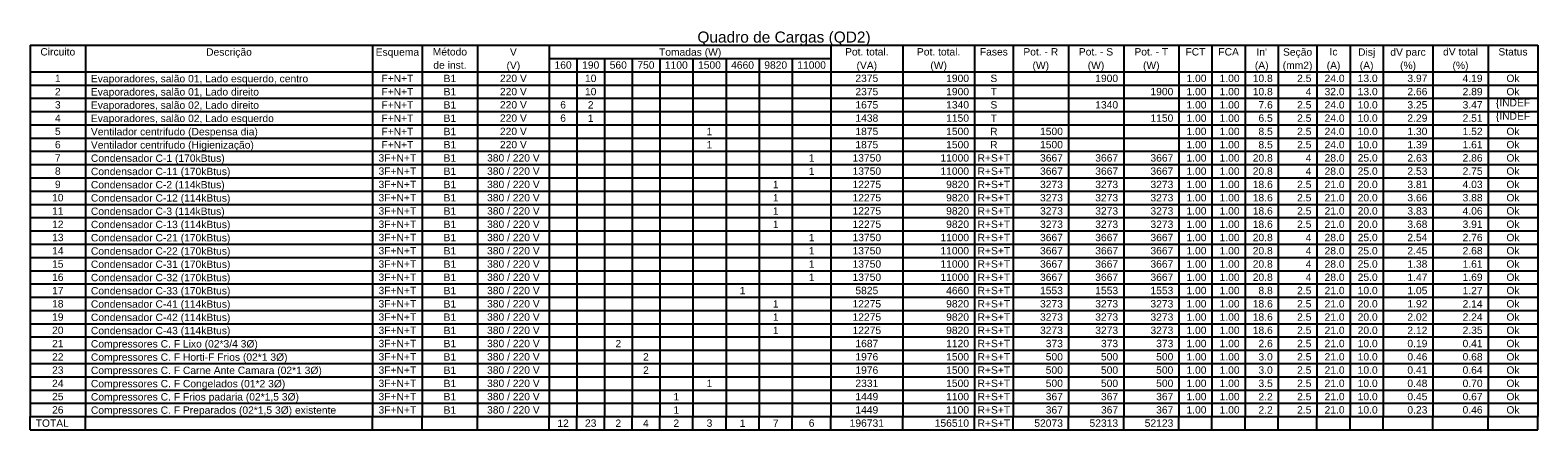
# Model space of a CAD drawing. Header units: millimetres. Extents: x 7 to 269, y 1 to 169.
# Tile 97 of 115: x 133.21 to 154.89, y 7.52 to 13.26. Entities that reach past the tile are written whole.
import ezdxf

# ---------------------------------------------------------------- set-up
doc = ezdxf.new("R2010")
doc.units = ezdxf.units.MM
doc.header["$MEASUREMENT"] = 0
for name, color, linetype, lineweight in [('Layout 01 - Marco Polo', 152, 'Continuous', 25), ('Textos - Marco Polo', 143, 'Continuous', 25), ('Títulos - Marco Polo', 142, 'Continuous', 50)]:
    doc.layers.add(name, color=color, linetype=linetype, lineweight=lineweight)
doc.styles.add('Arial', font='arial.ttf')

msp = doc.modelspace()

# ---------------------------------------------------------------- linework, layer by layer
at = {"layer": 'Layout 01 - Marco Polo', "linetype": 'Continuous'}
for p, q in [((133.208, 13.047), (154.891, 13.047)), ((133.208, 13.047), (133.208, 7.709)), ((134.003, 13.047), (134.003, 7.709)), ((138.133, 13.047), (138.133, 7.709)), ((138.848, 13.047), (138.848, 7.709)), ((139.642, 13.047), (139.642, 7.709)), ((140.674, 13.047), (140.674, 7.709)), ((144.725, 13.047), (144.725, 7.709)), ((145.758, 13.047), (145.758, 7.709)), ((146.79, 13.047), (146.79, 7.709)), ((147.346, 13.047), (147.346, 7.709)), ((148.14, 13.047), (148.14, 7.709)), ((148.935, 13.047), (148.935, 7.709)), ((149.729, 13.047), (149.729, 7.709)), ((150.205, 13.047), (150.205, 7.709)), ((150.682, 13.047), (150.682, 7.709)), ((151.158, 13.047), (151.158, 7.709)), ((151.714, 13.047), (151.714, 7.709)), ((152.191, 13.047), (152.191, 7.709)), ((152.668, 13.047), (152.668, 7.709)), ((153.382, 13.047), (153.382, 7.709)), ((154.177, 13.047), (154.177, 7.709)), ((154.891, 13.047), (154.891, 7.709)), ((140.674, 12.856), (144.725, 12.856)), ((141.071, 12.856), (141.071, 7.709)), ((141.469, 12.856), (141.469, 7.709)), ((141.866, 12.856), (141.866, 7.709)), ((142.263, 12.856), (142.263, 7.709)), ((142.739, 12.856), (142.739, 7.709)), ((143.216, 12.856), (143.216, 7.709)), ((143.693, 12.856), (143.693, 7.709)), ((144.169, 12.856), (144.169, 7.709)), ((133.208, 12.665), (154.891, 12.665)), ((133.208, 12.475), (154.891, 12.475)), ((133.208, 12.284), (154.891, 12.284)), ((133.208, 12.094), (154.891, 12.094)), ((133.208, 11.903), (154.891, 11.903)), ((133.208, 11.712), (154.891, 11.712)), ((133.208, 11.522), (154.891, 11.522)), ((133.208, 11.331), (154.891, 11.331)), ((133.208, 11.14), (154.891, 11.14)), ((133.208, 10.95), (154.891, 10.95)), ((133.208, 10.759), (154.891, 10.759)), ((133.208, 10.569), (154.891, 10.569)), ((133.208, 10.378), (154.891, 10.378)), ((133.208, 10.187), (154.891, 10.187)), ((133.208, 9.997), (154.891, 9.997)), ((133.208, 9.806), (154.891, 9.806)), ((133.208, 9.615), (154.891, 9.615)), ((133.208, 9.425), (154.891, 9.425)), ((133.208, 9.234), (154.891, 9.234)), ((133.208, 9.044), (154.891, 9.044)), ((133.208, 8.853), (154.891, 8.853)), ((133.208, 8.662), (154.891, 8.662)), ((133.208, 8.472), (154.891, 8.472)), ((133.208, 8.281), (154.891, 8.281)), ((133.208, 8.091), (154.891, 8.091)), ((133.208, 7.9), (154.891, 7.9)), ((133.208, 7.709), (154.891, 7.709)), ((133.208, 7.519), (133.208, 7.709)), ((133.208, 7.519), (133.208, 7.709)), ((134.003, 7.519), (134.003, 7.709)), ((138.133, 7.519), (138.133, 7.709)), ((138.848, 7.519), (138.848, 7.709)), ((139.642, 7.519), (139.642, 7.709)), ((140.674, 7.519), (140.674, 7.709)), ((141.071, 7.519), (141.071, 7.709)), ((141.469, 7.519), (141.469, 7.709)), ((141.866, 7.519), (141.866, 7.709)), ((142.263, 7.519), (142.263, 7.709)), ((142.739, 7.519), (142.739, 7.709)), ((143.216, 7.519), (143.216, 7.709)), ((143.693, 7.519), (143.693, 7.709)), ((144.169, 7.519), (144.169, 7.709)), ((144.725, 7.519), (144.725, 7.709)), ((145.758, 7.519), (145.758, 7.709)), ((146.79, 7.519), (146.79, 7.709)), ((147.346, 7.519), (147.346, 7.709)), ((148.14, 7.519), (148.14, 7.709)), ((148.935, 7.519), (148.935, 7.709)), ((149.729, 7.519), (149.729, 7.709)), ((150.205, 7.519), (150.205, 7.709)), ((150.682, 7.519), (150.682, 7.709)), ((151.158, 7.519), (151.158, 7.709)), ((151.714, 7.519), (151.714, 7.709)), ((152.191, 7.519), (152.191, 7.709)), ((152.668, 7.519), (152.668, 7.709)), ((153.382, 7.519), (153.382, 7.709)), ((154.177, 7.519), (154.177, 7.709)), ((154.891, 7.519), (154.891, 7.709)), ((133.208, 7.519), (154.891, 7.519))]:
    msp.add_line(p, q, dxfattribs=at)

# ---------------------------------------------------------------- texts
at = {"layer": 'Textos - Marco Polo', "line_spacing_factor": 0.798, "style": 'Arial'}
for s, insert, char_height, width, attachment_point in [('Circuito', (133.606, 12.898), 0.1059, 1.01664, 8), ('Descrição', (136.068, 12.864), 0.1059, 1.14372, 8), ('Método', (139.245, 12.898), 0.1059, 0.76248, 8), ('V', (140.158, 12.898), 0.106, 0.12708, 8), ('Tomadas (W)', (142.7, 12.864), 0.1059, 1.39788, 8), ('Pot. total.', (145.241, 12.898), 0.1059, 1.39788, 8), ('Pot. total.', (146.274, 12.898), 0.1059, 1.39788, 8), ('Fases', (147.068, 12.898), 0.1059, 0.6354, 8), ('Pot. - R', (147.743, 12.898), 0.1059, 1.01664, 8), ('Pot. - S', (148.537, 12.898), 0.1059, 1.01664, 8), ('Pot. - T', (149.332, 12.898), 0.1059, 1.01664, 8), ('FCT', (149.967, 12.898), 0.1059, 0.38124, 8), ('FCA', (150.444, 12.898), 0.1059, 0.38124, 8), ("In'", (150.92, 12.898), 0.1059, 0.38124, 8), ('Seção', (151.436, 12.864), 0.1059, 0.6354, 8), ('Ic', (151.953, 12.898), 0.1059, 0.25416, 8), ('dV parc', (153.025, 12.864), 0.1059, 0.88956, 8), ('dV total', (153.779, 12.898), 0.1059, 1.01664, 8), ('Status', (154.534, 12.898), 0.1059, 0.76248, 8), ('Esquema', (138.49, 12.864), 0.1059, 0.88956, 8), ('de inst.', (139.245, 12.708), 0.1059, 1.01664, 8), ('(V)', (140.158, 12.673), 0.1059, 0.38124, 8), ('160', (140.873, 12.708), 0.1059, 0.38124, 8), ('190', (141.27, 12.708), 0.1059, 0.38124, 8), ('560', (141.667, 12.708), 0.1059, 0.38124, 8), ('750', (142.064, 12.708), 0.1059, 0.38124, 8), ('1100', (142.501, 12.708), 0.1059, 0.50832, 8), ('1500', (142.978, 12.708), 0.1059, 0.50832, 8), ('4660', (143.454, 12.708), 0.1059, 0.50832, 8), ('9820', (143.931, 12.708), 0.1059, 0.50832, 8), ('11000', (144.447, 12.708), 0.1059, 0.6354, 8), ('(VA)', (145.241, 12.673), 0.1059, 0.50832, 8), ('(W)', (146.274, 12.673), 0.1059, 0.38124, 8), ('(W)', (147.743, 12.673), 0.1059, 0.38124, 8), ('(W)', (148.537, 12.673), 0.1059, 0.38124, 8), ('(W)', (149.332, 12.673), 0.1059, 0.38124, 8), ('(A)', (150.92, 12.673), 0.1059, 0.38124, 8), ('(mm2)', (151.436, 12.673), 0.1059, 0.6354, 8), ('(A)', (151.953, 12.673), 0.1059, 0.38124, 8), ('Disj', (152.429, 12.864), 0.1059, 0.50832, 8), ('(A)', (152.429, 12.673), 0.1059, 0.38124, 8), ('(%)', (153.025, 12.673), 0.1059, 0.38124, 8), ('(%)', (153.779, 12.673), 0.1059, 0.38124, 8), ('1', (133.606, 12.517), 0.106, 0.12708, 8), ('Evaporadores, salão 01, Lado esquerdo, centro', (134.082, 12.482), 0.1059, 5.7186, 7), ('F+N+T', (138.49, 12.517), 0.1059, 0.6354, 8), ('B1', (139.245, 12.517), 0.1059, 0.25416, 8), ('220 V', (140.158, 12.517), 0.1059, 0.6354, 8), ('10', (141.27, 12.517), 0.1059, 0.25416, 8), ('2375', (145.241, 12.517), 0.1059, 0.50832, 8), ('1900', (146.711, 12.517), 0.1059, 0.50832, 9), ('S', (147.068, 12.517), 0.106, 0.12708, 8), ('1900', (148.855, 12.517), 0.1059, 0.50832, 9), ('1.00', (150.126, 12.517), 0.1059, 0.50832, 9), ('1.00', (150.602, 12.517), 0.1059, 0.50832, 9), ('10.8', (151.079, 12.517), 0.1059, 0.50832, 9), ('2.5', (151.635, 12.517), 0.1059, 0.38124, 9), ('24.0', (152.112, 12.517), 0.1059, 0.50832, 9), ('13.0', (152.588, 12.517), 0.1059, 0.50832, 9), ('3.97', (153.303, 12.517), 0.1059, 0.50832, 9), ('4.19', (154.097, 12.517), 0.1059, 0.50832, 9), ('Ok', (154.534, 12.517), 0.1059, 0.25416, 8), ('2', (133.606, 12.326), 0.106, 0.12708, 8), ('Evaporadores, salão 01, Lado direito', (134.082, 12.292), 0.1059, 4.57488, 7), ('F+N+T', (138.49, 12.326), 0.1059, 0.6354, 8), ('B1', (139.245, 12.326), 0.1059, 0.25416, 8), ('220 V', (140.158, 12.326), 0.1059, 0.6354, 8), ('10', (141.27, 12.326), 0.1059, 0.25416, 8), ('2375', (145.241, 12.326), 0.1059, 0.50832, 8), ('1900', (146.711, 12.326), 0.1059, 0.50832, 9), ('T', (147.068, 12.326), 0.106, 0.12708, 8), ('1900', (149.649, 12.326), 0.1059, 0.50832, 9), ('1.00', (150.126, 12.326), 0.1059, 0.50832, 9), ('1.00', (150.602, 12.326), 0.1059, 0.50832, 9), ('10.8', (151.079, 12.326), 0.1059, 0.50832, 9), ('4', (151.635, 12.326), 0.106, 0.12708, 9), ('32.0', (152.112, 12.326), 0.1059, 0.50832, 9), ('13.0', (152.588, 12.326), 0.1059, 0.50832, 9), ('2.66', (153.303, 12.326), 0.1059, 0.50832, 9), ('2.89', (154.097, 12.326), 0.1059, 0.50832, 9), ('Ok', (154.534, 12.326), 0.1059, 0.25416, 8), ('3', (133.606, 12.136), 0.106, 0.12708, 8), ('Evaporadores, salão 02, Lado direito', (134.082, 12.101), 0.1059, 4.57488, 7), ('F+N+T', (138.49, 12.136), 0.1059, 0.6354, 8), ('B1', (139.245, 12.136), 0.1059, 0.25416, 8), ('220 V', (140.158, 12.136), 0.1059, 0.6354, 8), ('6', (140.873, 12.136), 0.106, 0.12708, 8), ('2', (141.27, 12.136), 0.106, 0.12708, 8), ('1675', (145.241, 12.136), 0.1059, 0.50832, 8), ('1340', (146.711, 12.136), 0.1059, 0.50832, 9), ('S', (147.068, 12.136), 0.106, 0.12708, 8), ('1340', (148.855, 12.136), 0.1059, 0.50832, 9), ('1.00', (150.126, 12.136), 0.1059, 0.50832, 9), ('1.00', (150.602, 12.136), 0.1059, 0.50832, 9), ('7.6', (151.079, 12.136), 0.1059, 0.38124, 9), ('2.5', (151.635, 12.136), 0.1059, 0.38124, 9), ('24.0', (152.112, 12.136), 0.1059, 0.50832, 9), ('10.0', (152.588, 12.136), 0.1059, 0.50832, 9), ('3.25', (153.303, 12.136), 0.1059, 0.50832, 9), ('3.47', (154.097, 12.136), 0.1059, 0.50832, 9), ('\\{INDEF}', (154.534, 12.136), 0.1059, 0.88956, 8), ('4', (133.606, 11.945), 0.106, 0.12708, 8), ('Evaporadores, salão 02, Lado esquerdo', (134.082, 11.911), 0.1059, 4.70196, 7), ('F+N+T', (138.49, 11.945), 0.1059, 0.6354, 8), ('B1', (139.245, 11.945), 0.1059, 0.25416, 8), ('220 V', (140.158, 11.945), 0.1059, 0.6354, 8), ('6', (140.873, 11.945), 0.106, 0.12708, 8), ('1', (141.27, 11.945), 0.106, 0.12708, 8), ('1438', (145.241, 11.945), 0.1059, 0.50832, 8), ('1150', (146.711, 11.945), 0.1059, 0.50832, 9), ('T', (147.068, 11.945), 0.106, 0.12708, 8), ('1150', (149.649, 11.945), 0.1059, 0.50832, 9), ('1.00', (150.126, 11.945), 0.1059, 0.50832, 9), ('1.00', (150.602, 11.945), 0.1059, 0.50832, 9), ('6.5', (151.079, 11.945), 0.1059, 0.38124, 9), ('2.5', (151.635, 11.945), 0.1059, 0.38124, 9), ('24.0', (152.112, 11.945), 0.1059, 0.50832, 9), ('10.0', (152.588, 11.945), 0.1059, 0.50832, 9), ('2.29', (153.303, 11.945), 0.1059, 0.50832, 9), ('2.51', (154.097, 11.945), 0.1059, 0.50832, 9), ('\\{INDEF}', (154.534, 11.945), 0.1059, 0.88956, 8), ('5', (133.606, 11.754), 0.106, 0.12708, 8), ('Ventilador centrifudo (Despensa dia)', (134.082, 11.72), 0.1059, 4.57488, 7), ('F+N+T', (138.49, 11.754), 0.1059, 0.6354, 8), ('B1', (139.245, 11.754), 0.1059, 0.25416, 8), ('220 V', (140.158, 11.754), 0.1059, 0.6354, 8), ('1', (142.978, 11.754), 0.106, 0.12708, 8), ('1875', (145.241, 11.754), 0.1059, 0.50832, 8), ('1500', (146.711, 11.754), 0.1059, 0.50832, 9), ('R', (147.068, 11.754), 0.106, 0.12708, 8), ('1500', (148.061, 11.754), 0.1059, 0.50832, 9), ('1.00', (150.126, 11.754), 0.1059, 0.50832, 9), ('1.00', (150.602, 11.754), 0.1059, 0.50832, 9), ('8.5', (151.079, 11.754), 0.1059, 0.38124, 9), ('2.5', (151.635, 11.754), 0.1059, 0.38124, 9), ('24.0', (152.112, 11.754), 0.1059, 0.50832, 9), ('10.0', (152.588, 11.754), 0.1059, 0.50832, 9), ('1.30', (153.303, 11.754), 0.1059, 0.50832, 9), ('1.52', (154.097, 11.754), 0.1059, 0.50832, 9), ('Ok', (154.534, 11.754), 0.1059, 0.25416, 8), ('Ok', (154.534, 11.564), 0.1059, 0.25416, 8), ('7', (133.606, 11.373), 0.106, 0.12708, 8), ('6', (133.606, 11.564), 0.106, 0.12708, 8), ('Ventilador centrifudo (Higienização)', (134.082, 11.529), 0.1059, 4.57488, 7), ('3F+N+T', (138.49, 11.373), 0.1059, 0.76248, 8), ('F+N+T', (138.49, 11.564), 0.1059, 0.6354, 8), ('B1', (139.245, 11.564), 0.1059, 0.25416, 8), ('B1', (139.245, 11.373), 0.1059, 0.25416, 8), ('380 / 220 V', (140.158, 11.373), 0.1059, 1.39788, 8), ('220 V', (140.158, 11.564), 0.1059, 0.6354, 8), ('1', (142.978, 11.564), 0.106, 0.12708, 8), ('1', (144.447, 11.373), 0.106, 0.12708, 8), ('13750', (145.241, 11.373), 0.1059, 0.6354, 8), ('1875', (145.241, 11.564), 0.1059, 0.50832, 8), ('11000', (146.711, 11.373), 0.1059, 0.6354, 9), ('1500', (146.711, 11.564), 0.1059, 0.50832, 9), ('R+S+T', (147.068, 11.373), 0.1059, 0.6354, 8), ('R', (147.068, 11.564), 0.106, 0.12708, 8), ('3667', (148.061, 11.373), 0.1059, 0.50832, 9), ('1500', (148.061, 11.564), 0.1059, 0.50832, 9), ('3667', (148.855, 11.373), 0.1059, 0.50832, 9), ('3667', (149.649, 11.373), 0.1059, 0.50832, 9), ('1.00', (150.126, 11.564), 0.1059, 0.50832, 9), ('1.00', (150.126, 11.373), 0.1059, 0.50832, 9), ('1.00', (150.602, 11.564), 0.1059, 0.50832, 9), ('1.00', (150.602, 11.373), 0.1059, 0.50832, 9), ('20.8', (151.079, 11.373), 0.1059, 0.50832, 9), ('8.5', (151.079, 11.564), 0.1059, 0.38124, 9), ('2.5', (151.635, 11.564), 0.1059, 0.38124, 9), ('4', (151.635, 11.373), 0.106, 0.12708, 9), ('24.0', (152.112, 11.564), 0.1059, 0.50832, 9), ('28.0', (152.112, 11.373), 0.1059, 0.50832, 9), ('25.0', (152.588, 11.373), 0.1059, 0.50832, 9), ('10.0', (152.588, 11.564), 0.1059, 0.50832, 9), ('2.63', (153.303, 11.373), 0.1059, 0.50832, 9), ('1.39', (153.303, 11.564), 0.1059, 0.50832, 9), ('2.86', (154.097, 11.373), 0.1059, 0.50832, 9), ('1.61', (154.097, 11.564), 0.1059, 0.50832, 9), ('Ok', (154.534, 11.373), 0.1059, 0.25416, 8), ('8', (133.606, 11.183), 0.106, 0.12708, 8), ('Condensador C-1 (170kBtus)', (134.082, 11.339), 0.1059, 3.30408, 7), ('Condensador C-11 (170kBtus)', (134.082, 11.148), 0.1059, 3.43116, 7), ('3F+N+T', (138.49, 11.183), 0.1059, 0.76248, 8), ('B1', (139.245, 11.183), 0.1059, 0.25416, 8), ('380 / 220 V', (140.158, 11.183), 0.1059, 1.39788, 8), ('1', (144.447, 11.183), 0.106, 0.12708, 8), ('13750', (145.241, 11.183), 0.1059, 0.6354, 8), ('11000', (146.711, 11.183), 0.1059, 0.6354, 9), ('R+S+T', (147.068, 11.183), 0.1059, 0.6354, 8), ('3667', (148.061, 11.183), 0.1059, 0.50832, 9), ('3667', (148.855, 11.183), 0.1059, 0.50832, 9), ('3667', (149.649, 11.183), 0.1059, 0.50832, 9), ('1.00', (150.126, 11.183), 0.1059, 0.50832, 9), ('1.00', (150.602, 11.183), 0.1059, 0.50832, 9), ('20.8', (151.079, 11.183), 0.1059, 0.50832, 9), ('4', (151.635, 11.183), 0.106, 0.12708, 9), ('28.0', (152.112, 11.183), 0.1059, 0.50832, 9), ('25.0', (152.588, 11.183), 0.1059, 0.50832, 9), ('2.53', (153.303, 11.183), 0.1059, 0.50832, 9), ('2.75', (154.097, 11.183), 0.1059, 0.50832, 9), ('Ok', (154.534, 11.183), 0.1059, 0.25416, 8), ('9', (133.606, 10.992), 0.106, 0.12708, 8), ('Condensador C-2 (114kBtus)', (134.082, 10.957), 0.1059, 3.30408, 7), ('3F+N+T', (138.49, 10.992), 0.1059, 0.76248, 8), ('B1', (139.245, 10.992), 0.1059, 0.25416, 8), ('380 / 220 V', (140.158, 10.992), 0.1059, 1.39788, 8), ('1', (143.931, 10.992), 0.106, 0.12708, 8), ('12275', (145.241, 10.992), 0.1059, 0.6354, 8), ('9820', (146.711, 10.992), 0.1059, 0.50832, 9), ('R+S+T', (147.068, 10.992), 0.1059, 0.6354, 8), ('3273', (148.061, 10.992), 0.1059, 0.50832, 9), ('3273', (148.855, 10.992), 0.1059, 0.50832, 9), ('3273', (149.649, 10.992), 0.1059, 0.50832, 9), ('1.00', (150.126, 10.992), 0.1059, 0.50832, 9), ('1.00', (150.602, 10.992), 0.1059, 0.50832, 9), ('18.6', (151.079, 10.992), 0.1059, 0.50832, 9), ('2.5', (151.635, 10.992), 0.1059, 0.38124, 9), ('21.0', (152.112, 10.992), 0.1059, 0.50832, 9), ('20.0', (152.588, 10.992), 0.1059, 0.50832, 9), ('3.81', (153.303, 10.992), 0.1059, 0.50832, 9), ('4.03', (154.097, 10.992), 0.1059, 0.50832, 9), ('Ok', (154.534, 10.992), 0.1059, 0.25416, 8), ('10', (133.606, 10.801), 0.1059, 0.25416, 8), ('Condensador C-12 (114kBtus)', (134.082, 10.767), 0.1059, 3.43116, 7), ('3F+N+T', (138.49, 10.801), 0.1059, 0.76248, 8), ('B1', (139.245, 10.801), 0.1059, 0.25416, 8), ('380 / 220 V', (140.158, 10.801), 0.1059, 1.39788, 8), ('1', (143.931, 10.801), 0.106, 0.12708, 8), ('12275', (145.241, 10.801), 0.1059, 0.6354, 8), ('9820', (146.711, 10.801), 0.1059, 0.50832, 9), ('R+S+T', (147.068, 10.801), 0.1059, 0.6354, 8), ('3273', (148.061, 10.801), 0.1059, 0.50832, 9), ('3273', (148.855, 10.801), 0.1059, 0.50832, 9), ('3273', (149.649, 10.801), 0.1059, 0.50832, 9), ('1.00', (150.126, 10.801), 0.1059, 0.50832, 9), ('1.00', (150.602, 10.801), 0.1059, 0.50832, 9), ('18.6', (151.079, 10.801), 0.1059, 0.50832, 9), ('2.5', (151.635, 10.801), 0.1059, 0.38124, 9), ('21.0', (152.112, 10.801), 0.1059, 0.50832, 9), ('20.0', (152.588, 10.801), 0.1059, 0.50832, 9), ('3.66', (153.303, 10.801), 0.1059, 0.50832, 9), ('3.88', (154.097, 10.801), 0.1059, 0.50832, 9), ('Ok', (154.534, 10.801), 0.1059, 0.25416, 8), ('11', (133.606, 10.611), 0.1059, 0.25416, 8), ('Condensador C-3 (114kBtus)', (134.082, 10.576), 0.1059, 3.30408, 7), ('3F+N+T', (138.49, 10.611), 0.1059, 0.76248, 8), ('B1', (139.245, 10.611), 0.1059, 0.25416, 8), ('380 / 220 V', (140.158, 10.611), 0.1059, 1.39788, 8), ('1', (143.931, 10.611), 0.106, 0.12708, 8), ('12275', (145.241, 10.611), 0.1059, 0.6354, 8), ('9820', (146.711, 10.611), 0.1059, 0.50832, 9), ('R+S+T', (147.068, 10.611), 0.1059, 0.6354, 8), ('3273', (148.061, 10.611), 0.1059, 0.50832, 9), ('3273', (148.855, 10.611), 0.1059, 0.50832, 9), ('3273', (149.649, 10.611), 0.1059, 0.50832, 9), ('1.00', (150.126, 10.611), 0.1059, 0.50832, 9), ('1.00', (150.602, 10.611), 0.1059, 0.50832, 9), ('18.6', (151.079, 10.611), 0.1059, 0.50832, 9), ('2.5', (151.635, 10.611), 0.1059, 0.38124, 9), ('21.0', (152.112, 10.611), 0.1059, 0.50832, 9), ('20.0', (152.588, 10.611), 0.1059, 0.50832, 9), ('3.83', (153.303, 10.611), 0.1059, 0.50832, 9), ('4.06', (154.097, 10.611), 0.1059, 0.50832, 9), ('Ok', (154.534, 10.611), 0.1059, 0.25416, 8), ('12', (133.606, 10.42), 0.1059, 0.25416, 8), ('Condensador C-13 (114kBtus)', (134.082, 10.386), 0.1059, 3.43116, 7), ('3F+N+T', (138.49, 10.42), 0.1059, 0.76248, 8), ('B1', (139.245, 10.42), 0.1059, 0.25416, 8), ('380 / 220 V', (140.158, 10.42), 0.1059, 1.39788, 8), ('1', (143.931, 10.42), 0.106, 0.12708, 8), ('12275', (145.241, 10.42), 0.1059, 0.6354, 8), ('9820', (146.711, 10.42), 0.1059, 0.50832, 9), ('R+S+T', (147.068, 10.42), 0.1059, 0.6354, 8), ('3273', (148.061, 10.42), 0.1059, 0.50832, 9), ('3273', (148.855, 10.42), 0.1059, 0.50832, 9), ('3273', (149.649, 10.42), 0.1059, 0.50832, 9), ('1.00', (150.126, 10.42), 0.1059, 0.50832, 9), ('1.00', (150.602, 10.42), 0.1059, 0.50832, 9), ('18.6', (151.079, 10.42), 0.1059, 0.50832, 9), ('2.5', (151.635, 10.42), 0.1059, 0.38124, 9), ('21.0', (152.112, 10.42), 0.1059, 0.50832, 9), ('20.0', (152.588, 10.42), 0.1059, 0.50832, 9), ('3.68', (153.303, 10.42), 0.1059, 0.50832, 9), ('3.91', (154.097, 10.42), 0.1059, 0.50832, 9), ('Ok', (154.534, 10.42), 0.1059, 0.25416, 8), ('13', (133.606, 10.229), 0.1059, 0.25416, 8), ('Condensador C-21 (170kBtus)', (134.082, 10.195), 0.1059, 3.43116, 7), ('3F+N+T', (138.49, 10.229), 0.1059, 0.76248, 8), ('B1', (139.245, 10.229), 0.1059, 0.25416, 8), ('380 / 220 V', (140.158, 10.229), 0.1059, 1.39788, 8), ('1', (144.447, 10.229), 0.106, 0.12708, 8), ('13750', (145.241, 10.229), 0.1059, 0.6354, 8), ('11000', (146.711, 10.229), 0.1059, 0.6354, 9), ('R+S+T', (147.068, 10.229), 0.1059, 0.6354, 8), ('3667', (148.061, 10.229), 0.1059, 0.50832, 9), ('3667', (148.855, 10.229), 0.1059, 0.50832, 9), ('3667', (149.649, 10.229), 0.1059, 0.50832, 9), ('1.00', (150.126, 10.229), 0.1059, 0.50832, 9), ('1.00', (150.602, 10.229), 0.1059, 0.50832, 9), ('20.8', (151.079, 10.229), 0.1059, 0.50832, 9), ('4', (151.635, 10.229), 0.106, 0.12708, 9), ('28.0', (152.112, 10.229), 0.1059, 0.50832, 9), ('25.0', (152.588, 10.229), 0.1059, 0.50832, 9), ('2.54', (153.303, 10.229), 0.1059, 0.50832, 9), ('2.76', (154.097, 10.229), 0.1059, 0.50832, 9), ('Ok', (154.534, 10.229), 0.1059, 0.25416, 8), ('14', (133.606, 10.039), 0.1059, 0.25416, 8), ('15', (133.606, 9.848), 0.1059, 0.25416, 8), ('Condensador C-22 (170kBtus)', (134.082, 10.004), 0.1059, 3.43116, 7), ('3F+N+T', (138.49, 10.039), 0.1059, 0.76248, 8), ('3F+N+T', (138.49, 9.848), 0.1059, 0.76248, 8), ('B1', (139.245, 10.039), 0.1059, 0.25416, 8), ('B1', (139.245, 9.848), 0.1059, 0.25416, 8), ('380 / 220 V', (140.158, 10.039), 0.1059, 1.39788, 8), ('380 / 220 V', (140.158, 9.848), 0.1059, 1.39788, 8), ('1', (144.447, 10.039), 0.106, 0.12708, 8), ('1', (144.447, 9.848), 0.106, 0.12708, 8), ('13750', (145.241, 10.039), 0.1059, 0.6354, 8), ('13750', (145.241, 9.848), 0.1059, 0.6354, 8), ('11000', (146.711, 10.039), 0.1059, 0.6354, 9), ('11000', (146.711, 9.848), 0.1059, 0.6354, 9), ('R+S+T', (147.068, 10.039), 0.1059, 0.6354, 8), ('R+S+T', (147.068, 9.848), 0.1059, 0.6354, 8), ('3667', (148.061, 10.039), 0.1059, 0.50832, 9), ('3667', (148.061, 9.848), 0.1059, 0.50832, 9), ('3667', (148.855, 10.039), 0.1059, 0.50832, 9), ('3667', (148.855, 9.848), 0.1059, 0.50832, 9), ('3667', (149.649, 10.039), 0.1059, 0.50832, 9), ('3667', (149.649, 9.848), 0.1059, 0.50832, 9), ('1.00', (150.126, 10.039), 0.1059, 0.50832, 9), ('1.00', (150.126, 9.848), 0.1059, 0.50832, 9), ('1.00', (150.602, 10.039), 0.1059, 0.50832, 9), ('1.00', (150.602, 9.848), 0.1059, 0.50832, 9), ('20.8', (151.079, 10.039), 0.1059, 0.50832, 9), ('20.8', (151.079, 9.848), 0.1059, 0.50832, 9), ('4', (151.635, 10.039), 0.106, 0.12708, 9), ('4', (151.635, 9.848), 0.106, 0.12708, 9), ('28.0', (152.112, 10.039), 0.1059, 0.50832, 9), ('28.0', (152.112, 9.848), 0.1059, 0.50832, 9), ('25.0', (152.588, 10.039), 0.1059, 0.50832, 9), ('25.0', (152.588, 9.848), 0.1059, 0.50832, 9), ('2.45', (153.303, 10.039), 0.1059, 0.50832, 9), ('1.38', (153.303, 9.848), 0.1059, 0.50832, 9), ('2.68', (154.097, 10.039), 0.1059, 0.50832, 9), ('1.61', (154.097, 9.848), 0.1059, 0.50832, 9), ('Ok', (154.534, 10.039), 0.1059, 0.25416, 8), ('Ok', (154.534, 9.848), 0.1059, 0.25416, 8), ('16', (133.606, 9.658), 0.1059, 0.25416, 8), ('Condensador C-31 (170kBtus)', (134.082, 9.814), 0.1059, 3.43116, 7), ('Condensador C-32 (170kBtus)', (134.082, 9.623), 0.1059, 3.43116, 7), ('3F+N+T', (138.49, 9.658), 0.1059, 0.76248, 8), ('B1', (139.245, 9.658), 0.1059, 0.25416, 8), ('380 / 220 V', (140.158, 9.658), 0.1059, 1.39788, 8), ('1', (144.447, 9.658), 0.106, 0.12708, 8), ('13750', (145.241, 9.658), 0.1059, 0.6354, 8), ('11000', (146.711, 9.658), 0.1059, 0.6354, 9), ('R+S+T', (147.068, 9.658), 0.1059, 0.6354, 8), ('3667', (148.061, 9.658), 0.1059, 0.50832, 9), ('3667', (148.855, 9.658), 0.1059, 0.50832, 9), ('3667', (149.649, 9.658), 0.1059, 0.50832, 9), ('1.00', (150.126, 9.658), 0.1059, 0.50832, 9), ('1.00', (150.602, 9.658), 0.1059, 0.50832, 9), ('20.8', (151.079, 9.658), 0.1059, 0.50832, 9), ('4', (151.635, 9.658), 0.106, 0.12708, 9), ('28.0', (152.112, 9.658), 0.1059, 0.50832, 9), ('25.0', (152.588, 9.658), 0.1059, 0.50832, 9), ('1.47', (153.303, 9.658), 0.1059, 0.50832, 9), ('1.69', (154.097, 9.658), 0.1059, 0.50832, 9), ('Ok', (154.534, 9.658), 0.1059, 0.25416, 8), ('17', (133.606, 9.467), 0.1059, 0.25416, 8), ('Condensador C-33 (170kBtus)', (134.082, 9.433), 0.1059, 3.43116, 7), ('3F+N+T', (138.49, 9.467), 0.1059, 0.76248, 8), ('B1', (139.245, 9.467), 0.1059, 0.25416, 8), ('380 / 220 V', (140.158, 9.467), 0.1059, 1.39788, 8), ('1', (143.454, 9.467), 0.106, 0.12708, 8), ('5825', (145.241, 9.467), 0.1059, 0.50832, 8), ('4660', (146.711, 9.467), 0.1059, 0.50832, 9), ('R+S+T', (147.068, 9.467), 0.1059, 0.6354, 8), ('1553', (148.061, 9.467), 0.1059, 0.50832, 9), ('1553', (148.855, 9.467), 0.1059, 0.50832, 9), ('1553', (149.649, 9.467), 0.1059, 0.50832, 9), ('1.00', (150.126, 9.467), 0.1059, 0.50832, 9), ('1.00', (150.602, 9.467), 0.1059, 0.50832, 9), ('8.8', (151.079, 9.467), 0.1059, 0.38124, 9), ('2.5', (151.635, 9.467), 0.1059, 0.38124, 9), ('21.0', (152.112, 9.467), 0.1059, 0.50832, 9), ('10.0', (152.588, 9.467), 0.1059, 0.50832, 9), ('1.05', (153.303, 9.467), 0.1059, 0.50832, 9), ('1.27', (154.097, 9.467), 0.1059, 0.50832, 9), ('Ok', (154.534, 9.467), 0.1059, 0.25416, 8), ('18', (133.606, 9.276), 0.1059, 0.25416, 8), ('Condensador C-41 (114kBtus)', (134.082, 9.242), 0.1059, 3.43116, 7), ('3F+N+T', (138.49, 9.276), 0.1059, 0.76248, 8), ('B1', (139.245, 9.276), 0.1059, 0.25416, 8), ('380 / 220 V', (140.158, 9.276), 0.1059, 1.39788, 8), ('1', (143.931, 9.276), 0.106, 0.12708, 8), ('12275', (145.241, 9.276), 0.1059, 0.6354, 8), ('9820', (146.711, 9.276), 0.1059, 0.50832, 9), ('R+S+T', (147.068, 9.276), 0.1059, 0.6354, 8), ('3273', (148.061, 9.276), 0.1059, 0.50832, 9), ('3273', (148.855, 9.276), 0.1059, 0.50832, 9), ('3273', (149.649, 9.276), 0.1059, 0.50832, 9), ('1.00', (150.126, 9.276), 0.1059, 0.50832, 9), ('1.00', (150.602, 9.276), 0.1059, 0.50832, 9), ('18.6', (151.079, 9.276), 0.1059, 0.50832, 9), ('2.5', (151.635, 9.276), 0.1059, 0.38124, 9), ('21.0', (152.112, 9.276), 0.1059, 0.50832, 9), ('20.0', (152.588, 9.276), 0.1059, 0.50832, 9), ('1.92', (153.303, 9.276), 0.1059, 0.50832, 9), ('2.14', (154.097, 9.276), 0.1059, 0.50832, 9), ('Ok', (154.534, 9.276), 0.1059, 0.25416, 8), ('19', (133.606, 9.086), 0.1059, 0.25416, 8), ('Condensador C-42 (114kBtus)', (134.082, 9.051), 0.1059, 3.43116, 7), ('3F+N+T', (138.49, 9.086), 0.1059, 0.76248, 8), ('B1', (139.245, 9.086), 0.1059, 0.25416, 8), ('380 / 220 V', (140.158, 9.086), 0.1059, 1.39788, 8), ('1', (143.931, 9.086), 0.106, 0.12708, 8), ('12275', (145.241, 9.086), 0.1059, 0.6354, 8), ('9820', (146.711, 9.086), 0.1059, 0.50832, 9), ('R+S+T', (147.068, 9.086), 0.1059, 0.6354, 8), ('3273', (148.061, 9.086), 0.1059, 0.50832, 9), ('3273', (148.855, 9.086), 0.1059, 0.50832, 9), ('3273', (149.649, 9.086), 0.1059, 0.50832, 9), ('1.00', (150.126, 9.086), 0.1059, 0.50832, 9), ('1.00', (150.602, 9.086), 0.1059, 0.50832, 9), ('18.6', (151.079, 9.086), 0.1059, 0.50832, 9), ('2.5', (151.635, 9.086), 0.1059, 0.38124, 9), ('21.0', (152.112, 9.086), 0.1059, 0.50832, 9), ('20.0', (152.588, 9.086), 0.1059, 0.50832, 9), ('2.02', (153.303, 9.086), 0.1059, 0.50832, 9), ('2.24', (154.097, 9.086), 0.1059, 0.50832, 9), ('Ok', (154.534, 9.086), 0.1059, 0.25416, 8), ('20', (133.606, 8.895), 0.1059, 0.25416, 8), ('Condensador C-43 (114kBtus)', (134.082, 8.861), 0.1059, 3.43116, 7), ('3F+N+T', (138.49, 8.895), 0.1059, 0.76248, 8), ('B1', (139.245, 8.895), 0.1059, 0.25416, 8), ('380 / 220 V', (140.158, 8.895), 0.1059, 1.39788, 8), ('1', (143.931, 8.895), 0.106, 0.12708, 8), ('12275', (145.241, 8.895), 0.1059, 0.6354, 8), ('9820', (146.711, 8.895), 0.1059, 0.50832, 9), ('R+S+T', (147.068, 8.895), 0.1059, 0.6354, 8), ('3273', (148.061, 8.895), 0.1059, 0.50832, 9), ('3273', (148.855, 8.895), 0.1059, 0.50832, 9), ('3273', (149.649, 8.895), 0.1059, 0.50832, 9), ('1.00', (150.126, 8.895), 0.1059, 0.50832, 9), ('1.00', (150.602, 8.895), 0.1059, 0.50832, 9), ('18.6', (151.079, 8.895), 0.1059, 0.50832, 9), ('2.5', (151.635, 8.895), 0.1059, 0.38124, 9), ('21.0', (152.112, 8.895), 0.1059, 0.50832, 9), ('20.0', (152.588, 8.895), 0.1059, 0.50832, 9), ('2.12', (153.303, 8.895), 0.1059, 0.50832, 9), ('2.35', (154.097, 8.895), 0.1059, 0.50832, 9), ('Ok', (154.534, 8.895), 0.1059, 0.25416, 8), ('21', (133.606, 8.705), 0.1059, 0.25416, 8), ('Compressores C. F Lixo (02*3/4 3%%c)', (134.082, 8.67), 0.1059, 4.32072, 7), ('3F+N+T', (138.49, 8.705), 0.1059, 0.76248, 8), ('B1', (139.245, 8.705), 0.1059, 0.25416, 8), ('380 / 220 V', (140.158, 8.705), 0.1059, 1.39788, 8), ('2', (141.667, 8.705), 0.106, 0.12708, 8), ('1687', (145.241, 8.705), 0.1059, 0.50832, 8), ('1120', (146.711, 8.705), 0.1059, 0.50832, 9), ('R+S+T', (147.068, 8.705), 0.1059, 0.6354, 8), ('373', (148.061, 8.705), 0.1059, 0.38124, 9), ('373', (148.855, 8.705), 0.1059, 0.38124, 9), ('373', (149.649, 8.705), 0.1059, 0.38124, 9), ('1.00', (150.126, 8.705), 0.1059, 0.50832, 9), ('1.00', (150.602, 8.705), 0.1059, 0.50832, 9), ('2.6', (151.079, 8.705), 0.1059, 0.38124, 9), ('2.5', (151.635, 8.705), 0.1059, 0.38124, 9), ('21.0', (152.112, 8.705), 0.1059, 0.50832, 9), ('10.0', (152.588, 8.705), 0.1059, 0.50832, 9), ('0.19', (153.303, 8.705), 0.1059, 0.50832, 9), ('0.41', (154.097, 8.705), 0.1059, 0.50832, 9), ('Ok', (154.534, 8.705), 0.1059, 0.25416, 8), ('22', (133.606, 8.514), 0.1059, 0.25416, 8), ('23', (133.606, 8.323), 0.1059, 0.25416, 8), ('Compressores C. F Horti-F Frios (02*1 3%%c)', (134.082, 8.479), 0.1059, 5.21028, 7), ('3F+N+T', (138.49, 8.514), 0.1059, 0.76248, 8), ('3F+N+T', (138.49, 8.323), 0.1059, 0.76248, 8), ('B1', (139.245, 8.514), 0.1059, 0.25416, 8), ('B1', (139.245, 8.323), 0.1059, 0.25416, 8), ('380 / 220 V', (140.158, 8.514), 0.1059, 1.39788, 8), ('380 / 220 V', (140.158, 8.323), 0.1059, 1.39788, 8), ('2', (142.064, 8.514), 0.106, 0.12708, 8), ('2', (142.064, 8.323), 0.106, 0.12708, 8), ('1976', (145.241, 8.514), 0.1059, 0.50832, 8), ('1976', (145.241, 8.323), 0.1059, 0.50832, 8), ('1500', (146.711, 8.514), 0.1059, 0.50832, 9), ('1500', (146.711, 8.323), 0.1059, 0.50832, 9), ('R+S+T', (147.068, 8.514), 0.1059, 0.6354, 8), ('R+S+T', (147.068, 8.323), 0.1059, 0.6354, 8), ('500', (148.061, 8.514), 0.1059, 0.38124, 9), ('500', (148.061, 8.323), 0.1059, 0.38124, 9), ('500', (148.855, 8.514), 0.1059, 0.38124, 9), ('500', (148.855, 8.323), 0.1059, 0.38124, 9), ('500', (149.649, 8.514), 0.1059, 0.38124, 9), ('500', (149.649, 8.323), 0.1059, 0.38124, 9), ('1.00', (150.126, 8.514), 0.1059, 0.50832, 9), ('1.00', (150.126, 8.323), 0.1059, 0.50832, 9), ('1.00', (150.602, 8.514), 0.1059, 0.50832, 9), ('1.00', (150.602, 8.323), 0.1059, 0.50832, 9), ('3.0', (151.079, 8.514), 0.1059, 0.38124, 9), ('3.0', (151.079, 8.323), 0.1059, 0.38124, 9), ('2.5', (151.635, 8.514), 0.1059, 0.38124, 9), ('2.5', (151.635, 8.323), 0.1059, 0.38124, 9), ('21.0', (152.112, 8.514), 0.1059, 0.50832, 9), ('21.0', (152.112, 8.323), 0.1059, 0.50832, 9), ('10.0', (152.588, 8.514), 0.1059, 0.50832, 9), ('10.0', (152.588, 8.323), 0.1059, 0.50832, 9), ('0.46', (153.303, 8.514), 0.1059, 0.50832, 9), ('0.41', (153.303, 8.323), 0.1059, 0.50832, 9), ('0.68', (154.097, 8.514), 0.1059, 0.50832, 9), ('0.64', (154.097, 8.323), 0.1059, 0.50832, 9), ('Ok', (154.534, 8.514), 0.1059, 0.25416, 8), ('Ok', (154.534, 8.323), 0.1059, 0.25416, 8), ('24', (133.606, 8.133), 0.1059, 0.25416, 8), ('Compressores C. F Carne Ante Camara (02*1 3%%c)', (134.082, 8.289), 0.1059, 5.7186, 7), ('Compressores C. F Congelados (01*2 3%%c)', (134.082, 8.098), 0.1059, 4.82904, 7), ('3F+N+T', (138.49, 8.133), 0.1059, 0.76248, 8), ('B1', (139.245, 8.133), 0.1059, 0.25416, 8), ('380 / 220 V', (140.158, 8.133), 0.1059, 1.39788, 8), ('1', (142.978, 8.133), 0.106, 0.12708, 8), ('2331', (145.241, 8.133), 0.1059, 0.50832, 8), ('1500', (146.711, 8.133), 0.1059, 0.50832, 9), ('R+S+T', (147.068, 8.133), 0.1059, 0.6354, 8), ('500', (148.061, 8.133), 0.1059, 0.38124, 9), ('500', (148.855, 8.133), 0.1059, 0.38124, 9), ('500', (149.649, 8.133), 0.1059, 0.38124, 9), ('1.00', (150.126, 8.133), 0.1059, 0.50832, 9), ('1.00', (150.602, 8.133), 0.1059, 0.50832, 9), ('3.5', (151.079, 8.133), 0.1059, 0.38124, 9), ('2.5', (151.635, 8.133), 0.1059, 0.38124, 9), ('21.0', (152.112, 8.133), 0.1059, 0.50832, 9), ('10.0', (152.588, 8.133), 0.1059, 0.50832, 9), ('0.48', (153.303, 8.133), 0.1059, 0.50832, 9), ('0.70', (154.097, 8.133), 0.1059, 0.50832, 9), ('Ok', (154.534, 8.133), 0.1059, 0.25416, 8), ('25', (133.606, 7.942), 0.1059, 0.25416, 8), ('Compressores C. F Frios padaria (02*1,5 3%%c)', (134.082, 7.908), 0.1059, 5.46444, 7), ('3F+N+T', (138.49, 7.942), 0.1059, 0.76248, 8), ('B1', (139.245, 7.942), 0.1059, 0.25416, 8), ('380 / 220 V', (140.158, 7.942), 0.1059, 1.39788, 8), ('1', (142.501, 7.942), 0.106, 0.12708, 8), ('1449', (145.241, 7.942), 0.1059, 0.50832, 8), ('1100', (146.711, 7.942), 0.1059, 0.50832, 9), ('R+S+T', (147.068, 7.942), 0.1059, 0.6354, 8), ('367', (148.061, 7.942), 0.1059, 0.38124, 9), ('367', (148.855, 7.942), 0.1059, 0.38124, 9), ('367', (149.649, 7.942), 0.1059, 0.38124, 9), ('1.00', (150.126, 7.942), 0.1059, 0.50832, 9), ('1.00', (150.602, 7.942), 0.1059, 0.50832, 9), ('2.2', (151.079, 7.942), 0.1059, 0.38124, 9), ('2.5', (151.635, 7.942), 0.1059, 0.38124, 9), ('21.0', (152.112, 7.942), 0.1059, 0.50832, 9), ('10.0', (152.588, 7.942), 0.1059, 0.50832, 9), ('0.45', (153.303, 7.942), 0.1059, 0.50832, 9), ('0.67', (154.097, 7.942), 0.1059, 0.50832, 9), ('Ok', (154.534, 7.942), 0.1059, 0.25416, 8), ('26', (133.606, 7.751), 0.1059, 0.25416, 8), ('Compressores C. F Preparados (02*1,5 3%%c) existente', (134.082, 7.717), 0.1059, 6.354, 7), ('3F+N+T', (138.49, 7.751), 0.1059, 0.76248, 8), ('B1', (139.245, 7.751), 0.1059, 0.25416, 8), ('380 / 220 V', (140.158, 7.751), 0.1059, 1.39788, 8), ('1', (142.501, 7.751), 0.106, 0.12708, 8), ('1449', (145.241, 7.751), 0.1059, 0.50832, 8), ('1100', (146.711, 7.751), 0.1059, 0.50832, 9), ('R+S+T', (147.068, 7.751), 0.1059, 0.6354, 8), ('367', (148.061, 7.751), 0.1059, 0.38124, 9), ('367', (148.855, 7.751), 0.1059, 0.38124, 9), ('367', (149.649, 7.751), 0.1059, 0.38124, 9), ('1.00', (150.126, 7.751), 0.1059, 0.50832, 9), ('1.00', (150.602, 7.751), 0.1059, 0.50832, 9), ('2.2', (151.079, 7.751), 0.1059, 0.38124, 9), ('2.5', (151.635, 7.751), 0.1059, 0.38124, 9), ('21.0', (152.112, 7.751), 0.1059, 0.50832, 9), ('10.0', (152.588, 7.751), 0.1059, 0.50832, 9), ('0.23', (153.303, 7.751), 0.1059, 0.50832, 9), ('0.46', (154.097, 7.751), 0.1059, 0.50832, 9), ('Ok', (154.534, 7.751), 0.1059, 0.25416, 8), ('TOTAL', (133.288, 7.561), 0.1059, 0.6354, 7), ('12', (140.873, 7.561), 0.1059, 0.25416, 8), ('23', (141.27, 7.561), 0.1059, 0.25416, 8), ('2', (141.667, 7.561), 0.106, 0.12708, 8), ('4', (142.064, 7.561), 0.106, 0.12708, 8), ('2', (142.501, 7.561), 0.106, 0.12708, 8), ('3', (142.978, 7.561), 0.106, 0.12708, 8), ('1', (143.454, 7.561), 0.106, 0.12708, 8), ('7', (143.931, 7.561), 0.106, 0.12708, 8), ('6', (144.447, 7.561), 0.106, 0.12708, 8), ('196731', (145.241, 7.561), 0.1059, 0.76248, 8), ('156510', (146.711, 7.561), 0.1059, 0.76248, 9), ('R+S+T', (147.068, 7.561), 0.1059, 0.6354, 8), ('52073', (148.061, 7.561), 0.1059, 0.6354, 9), ('52313', (148.855, 7.561), 0.1059, 0.6354, 9), ('52123', (149.649, 7.561), 0.1059, 0.6354, 9)]:
    msp.add_mtext(s, dxfattribs=dict(at, insert=insert, char_height=char_height, width=width, attachment_point=attachment_point))
at = {"layer": 'Títulos - Marco Polo', "insert": (144.05, 13.037), "char_height": 0.15885, "width": 4.19364, "attachment_point": 8, "line_spacing_factor": 0.798, "style": 'Arial'}
msp.add_mtext('Quadro de Cargas (QD2)', dxfattribs=at)

doc.saveas('drawing.dxf')
